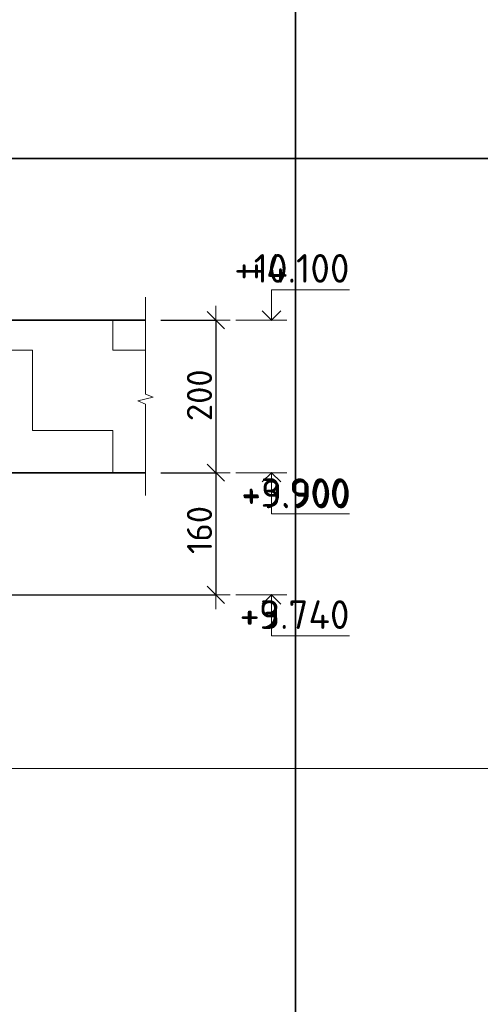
# Model space of a CAD drawing. Header units: metres. Extents: x -38 to 97, y -15 to 21.
# Tile 154 of 184: x 75.058 to 75.662, y 12.163 to 13.453. Entities that reach past the tile are written whole.
import ezdxf

# ---------------------------------------------------------------- set-up
doc = ezdxf.new("R2010")
doc.units = ezdxf.units.M
doc.header["$PDMODE"] = 65
doc.layers.add('XR$3$Размерная линия_ общее', color=7, linetype='Continuous', lineweight=13)
doc.layers.add('XR$4$Размерная линия_ общее', color=7, linetype='Continuous', lineweight=13)
doc.styles.add('ISOCPEUR', font='txt')
doc.dimstyles.new('DIMSTYLE_8', dxfattribs={"dimtxt": 0.033, "dimasz": 0.0375, "dimexe": 0, "dimexo": 0, "dimgap": 0.0165, "dimtad": 2, "dimdec": 0, "dimlfac": 1000, "dimrnd": 1, "dimzin": 12, "dimdsep": 46, "dimtxsty": 'ISOCPEUR', "dimblk1": 'ALL_ML_STRICH', "dimblk2": 'ALL_ML_STRICH', "dimsah": 1, "dimcen": 0, "dimclrd": 7, "dimclre": 256, "dimclrt": 7, "dimadec": 0, "dimazin": 0, "dimtfac": 1, "dimtdec": 0, "dimtix": 1, "dimtmove": 2, "dimatfit": 3, "dimfxl": 0, "dimtzin": 0, "dimlwd": 0, "dimlwe": -3, "dimarcsym": 0})
pattern_1 = [(0, (0.21, 0.21), (0.105, 0.105), [0.105, -0.105]), (90, (0.21, 0.21), (-0.105, 0.105), [0.105, -0.105])]

# ---------------------------------------------------------------- blocks, each defined once
blk = doc.blocks.new('ЭЛЕМЕНТ_УЗОРА_4')
at = {"color": 7, "linetype": 'Continuous', "lineweight": 13, "transparency": 33554687}
blk.add_line((75.223, 12.8295), (75.223, 12.8295), dxfattribs=at)
blk.add_lwpolyline([(75.223, 13.0895), (75.223, 12.9623), (75.233, 12.9587), (75.213, 12.9538), (75.223, 12.9496), (75.223, 12.8295)], dxfattribs=at)
blk = doc.blocks.new('СЛОЖНЫЙ_ОБЪЕКТ_6')
at = {"color": 7, "linetype": 'Continuous', "lineweight": 13, "transparency": 33554687}
blk.add_line((75.4084, 13.0595), (75.3417, 13.0595), dxfattribs=at)
blk.add_lwpolyline([(75.3884, 13.0595), (75.3884, 13.0995), (75.4907, 13.0995)], dxfattribs=at)
at = {"color": 7, "linetype": 'Continuous', "lineweight": 35, "transparency": 33554687}
blk.add_lwpolyline([(75.3763, 13.0716), (75.3884, 13.0595), (75.4005, 13.0716)], dxfattribs=at)
blk = doc.blocks.new('СЛОЖНЫЙ_ОБЪЕКТ_7')
at = {"color": 7, "linetype": 'Continuous', "lineweight": 13, "transparency": 33554687}
blk.add_line((75.4084, 12.8595), (75.3417, 12.8595), dxfattribs=at)
at = {"color": 7, "linetype": 'Continuous', "lineweight": 35, "transparency": 33554687}
blk.add_lwpolyline([(75.3763, 12.8474), (75.3884, 12.8595), (75.4005, 12.8474)], dxfattribs=at)
at = {"color": 7, "linetype": 'Continuous', "lineweight": 13, "transparency": 33554687}
blk.add_lwpolyline([(75.3884, 12.8595), (75.3884, 12.8055), (75.4907, 12.8055)], dxfattribs=at)
blk = doc.blocks.new('ALL_ML_STRICH')
at = {"color": 0, "linetype": 'ByBlock', "lineweight": -2}
for p, q in [((0, -0.5), (0, 0.5)), ((-1, 0), (0.5, 0)), ((-0.3, -0.3), (0.3, 0.3))]:
    blk.add_line(p, q, dxfattribs=at)
blk = doc.blocks.new('*D103')
at = {"layer": 'DEFPOINTS', "color": 7, "linetype": 'Continuous', "lineweight": 13, "transparency": 33554687}
for p in [(75.223, 13.0595), (75.3154, 13.0595), (75.223, 12.8595)]:
    blk.add_point(p, dxfattribs=at)
at = {"layer": 'XR$3$Размерная линия_ общее', "color": 253, "linetype": 'Continuous', "lineweight": -2, "true_color": 0xa0a0a0, "transparency": 33554687}
for p, q in [((75.243, 13.0595), (75.3154, 13.0595)), ((75.243, 12.8595), (75.3154, 12.8595))]:
    blk.add_line(p, q, dxfattribs=at)
at = {"layer": 'XR$3$Размерная линия_ общее', "color": 7, "linetype": 'Continuous', "lineweight": -2, "transparency": 33554687}
blk.add_line((75.3154, 13.0595), (75.3154, 12.8595), dxfattribs=at)
at = {"layer": 'XR$3$Размерная линия_ общее', "color": 7, "linetype": 'Continuous', "lineweight": 13, "transparency": 33554687, "xscale": 0.0375, "yscale": 0.0375, "zscale": 0.0375}
for p, rotation in [((75.3154, 13.0595), 90), ((75.3154, 12.8595), 270)]:
    blk.add_blockref('ALL_ML_STRICH', p, dxfattribs=dict(at, rotation=rotation))
at = {"layer": 'XR$3$Размерная линия_ общее', "color": 7, "linetype": 'Continuous', "lineweight": 13, "transparency": 33554687, "insert": (75.2939, 12.9611), "char_height": 0.033, "width": 0.099, "attachment_point": 5, "rotation": 90, "style": 'ISOCPEUR'}
blk.add_mtext('\\A1;{200}', dxfattribs=at)
blk = doc.blocks.new('*D104')
at = {"layer": 'DEFPOINTS', "color": 7, "linetype": 'Continuous', "lineweight": 13, "transparency": 33554687}
for p in [(75.223, 12.8595), (75.3154, 12.8595), (74.8994, 12.6995)]:
    blk.add_point(p, dxfattribs=at)
at = {"layer": 'XR$3$Размерная линия_ общее', "color": 253, "linetype": 'Continuous', "lineweight": -2, "true_color": 0xa0a0a0, "transparency": 33554687}
for p, q in [((75.243, 12.8595), (75.3154, 12.8595)), ((74.9194, 12.6995), (75.3154, 12.6995))]:
    blk.add_line(p, q, dxfattribs=at)
at = {"layer": 'XR$3$Размерная линия_ общее', "color": 7, "linetype": 'Continuous', "lineweight": -2, "transparency": 33554687}
blk.add_line((75.3154, 12.8595), (75.3154, 12.6995), dxfattribs=at)
at = {"layer": 'XR$3$Размерная линия_ общее', "color": 7, "linetype": 'Continuous', "lineweight": 13, "transparency": 33554687, "xscale": 0.0375, "yscale": 0.0375, "zscale": 0.0375}
for p, rotation in [((75.3154, 12.8595), 90), ((75.3154, 12.6995), 270)]:
    blk.add_blockref('ALL_ML_STRICH', p, dxfattribs=dict(at, rotation=rotation))
at = {"layer": 'XR$3$Размерная линия_ общее', "color": 7, "linetype": 'Continuous', "lineweight": 13, "transparency": 33554687, "insert": (75.2939, 12.7844), "char_height": 0.033, "width": 0.099, "attachment_point": 5, "rotation": 90, "style": 'ISOCPEUR'}
blk.add_mtext('\\A1;{160}', dxfattribs=at)
blk = doc.blocks.new('СЛОЖНЫЙ_ОБЪЕКТ_8')
at = {"color": 7, "linetype": 'Continuous', "lineweight": 13, "transparency": 33554687}
blk.add_line((75.4084, 12.6995), (75.3417, 12.6995), dxfattribs=at)
at = {"color": 7, "linetype": 'Continuous', "lineweight": 35, "transparency": 33554687}
blk.add_lwpolyline([(75.3763, 12.6874), (75.3884, 12.6995), (75.4005, 12.6874)], dxfattribs=at)
at = {"color": 7, "linetype": 'Continuous', "lineweight": 13, "transparency": 33554687}
blk.add_lwpolyline([(75.3884, 12.6995), (75.3884, 12.6455), (75.4907, 12.6455)], dxfattribs=at)
blk = doc.blocks.new('СЛОЖНЫЙ_ОБЪЕКТ_63')
at = {"color": 7, "linetype": 'Continuous', "lineweight": 13, "transparency": 33554687}
blk.add_line((75.4084, 13.0595), (75.3417, 13.0595), dxfattribs=at)
blk.add_lwpolyline([(75.3884, 13.0595), (75.3884, 13.0995), (75.4907, 13.0995)], dxfattribs=at)
at = {"color": 7, "linetype": 'Continuous', "lineweight": 35, "transparency": 33554687}
blk.add_lwpolyline([(75.3763, 13.0716), (75.3884, 13.0595), (75.4005, 13.0716)], dxfattribs=at)
blk = doc.blocks.new('СЛОЖНЫЙ_ОБЪЕКТ_64')
at = {"color": 7, "linetype": 'Continuous', "lineweight": 13, "transparency": 33554687}
blk.add_line((75.4084, 12.8595), (75.3417, 12.8595), dxfattribs=at)
at = {"color": 7, "linetype": 'Continuous', "lineweight": 35, "transparency": 33554687}
blk.add_lwpolyline([(75.3763, 12.8474), (75.3884, 12.8595), (75.4005, 12.8474)], dxfattribs=at)
at = {"color": 7, "linetype": 'Continuous', "lineweight": 13, "transparency": 33554687}
blk.add_lwpolyline([(75.3884, 12.8595), (75.3884, 12.8055), (75.4907, 12.8055)], dxfattribs=at)
blk = doc.blocks.new('СЛОЖНЫЙ_ОБЪЕКТ_65')
at = {"color": 7, "linetype": 'Continuous', "lineweight": 13, "transparency": 33554687}
blk.add_line((75.4084, 12.6995), (75.3417, 12.6995), dxfattribs=at)
at = {"color": 7, "linetype": 'Continuous', "lineweight": 35, "transparency": 33554687}
blk.add_lwpolyline([(75.3763, 12.6874), (75.3884, 12.6995), (75.4005, 12.6874)], dxfattribs=at)
at = {"color": 7, "linetype": 'Continuous', "lineweight": 13, "transparency": 33554687}
blk.add_lwpolyline([(75.3884, 12.6995), (75.3884, 12.6455), (75.4907, 12.6455)], dxfattribs=at)
blk = doc.blocks.new('ЭЛЕМЕНТ_УЗОРА_26')
at = {"color": 7, "linetype": 'Continuous', "lineweight": 13, "transparency": 33554687}
blk.add_line((75.223, 12.8295), (75.223, 12.8295), dxfattribs=at)
blk.add_lwpolyline([(75.223, 13.0895), (75.223, 12.9623), (75.233, 12.9587), (75.213, 12.9538), (75.223, 12.9496), (75.223, 12.8295)], dxfattribs=at)
blk = doc.blocks.new('*D548')
at = {"layer": 'DEFPOINTS', "color": 7, "linetype": 'Continuous', "lineweight": 13, "transparency": 33554687}
for p in [(75.223, 13.0595), (75.3154, 13.0595), (75.223, 12.8595)]:
    blk.add_point(p, dxfattribs=at)
at = {"layer": 'XR$4$Размерная линия_ общее', "color": 253, "linetype": 'Continuous', "lineweight": -2, "true_color": 0xa0a0a0, "transparency": 33554687}
for p, q in [((75.243, 13.0595), (75.3154, 13.0595)), ((75.243, 12.8595), (75.3154, 12.8595))]:
    blk.add_line(p, q, dxfattribs=at)
at = {"layer": 'XR$4$Размерная линия_ общее', "color": 7, "linetype": 'Continuous', "lineweight": -2, "transparency": 33554687}
blk.add_line((75.3154, 13.0595), (75.3154, 12.8595), dxfattribs=at)
at = {"layer": 'XR$4$Размерная линия_ общее', "color": 7, "linetype": 'Continuous', "lineweight": 13, "transparency": 33554687, "xscale": 0.0375, "yscale": 0.0375, "zscale": 0.0375}
for p, rotation in [((75.3154, 13.0595), 90), ((75.3154, 12.8595), 270)]:
    blk.add_blockref('ALL_ML_STRICH', p, dxfattribs=dict(at, rotation=rotation))
at = {"layer": 'XR$4$Размерная линия_ общее', "color": 7, "linetype": 'Continuous', "lineweight": 13, "transparency": 33554687, "insert": (75.2939, 12.9611), "char_height": 0.033, "width": 0.099, "attachment_point": 5, "rotation": 90, "style": 'ISOCPEUR'}
blk.add_mtext('\\A1;{200}', dxfattribs=at)
blk = doc.blocks.new('*D549')
at = {"layer": 'DEFPOINTS', "color": 7, "linetype": 'Continuous', "lineweight": 13, "transparency": 33554687}
for p in [(75.223, 12.8595), (75.3154, 12.8595), (74.8994, 12.6995)]:
    blk.add_point(p, dxfattribs=at)
at = {"layer": 'XR$4$Размерная линия_ общее', "color": 253, "linetype": 'Continuous', "lineweight": -2, "true_color": 0xa0a0a0, "transparency": 33554687}
for p, q in [((75.243, 12.8595), (75.3154, 12.8595)), ((74.9194, 12.6995), (75.3154, 12.6995))]:
    blk.add_line(p, q, dxfattribs=at)
at = {"layer": 'XR$4$Размерная линия_ общее', "color": 7, "linetype": 'Continuous', "lineweight": -2, "transparency": 33554687}
blk.add_line((75.3154, 12.8595), (75.3154, 12.6995), dxfattribs=at)
at = {"layer": 'XR$4$Размерная линия_ общее', "color": 7, "linetype": 'Continuous', "lineweight": 13, "transparency": 33554687, "xscale": 0.0375, "yscale": 0.0375, "zscale": 0.0375}
for p, rotation in [((75.3154, 12.8595), 90), ((75.3154, 12.6995), 270)]:
    blk.add_blockref('ALL_ML_STRICH', p, dxfattribs=dict(at, rotation=rotation))
at = {"layer": 'XR$4$Размерная линия_ общее', "color": 7, "linetype": 'Continuous', "lineweight": 13, "transparency": 33554687, "insert": (75.2939, 12.7844), "char_height": 0.033, "width": 0.099, "attachment_point": 5, "rotation": 90, "style": 'ISOCPEUR'}
blk.add_mtext('\\A1;{160}', dxfattribs=at)

msp = doc.modelspace()

# ---------------------------------------------------------------- hatches: boundary and pattern name
at = {"linetype": 'Continuous', "lineweight": 13, "transparency": 33554687}
h = msp.add_hatch(dxfattribs=at)
h.set_pattern_fill('____', scale=0.105, style=0, pattern_type=2)
h.set_pattern_definition(pattern_1)
h.paths.add_polyline_path([(74.6794, 12.9395), (74.5994, 12.8995), (74.5994, 12.6995), (74.8994, 12.6995), (74.8994, 12.8595), (75.223, 12.8595), (75.223, 13.0595), (74.6794, 13.0595)], flags=0)
h = msp.add_hatch(dxfattribs=at)
h.set_pattern_fill('____', scale=0.105, style=0, pattern_type=2)
h.set_pattern_definition(pattern_1)
h.paths.add_polyline_path([(74.6794, 12.9395), (74.5994, 12.8995), (74.5994, 12.6995), (74.8994, 12.6995), (74.8994, 12.8595), (75.223, 12.8595), (75.223, 13.0595), (74.6794, 13.0595)], flags=0)

# ---------------------------------------------------------------- linework, layer by layer
at = {"color": 7, "linetype": 'Continuous', "lineweight": 35, "transparency": 33554687}
for p, q in [((75.4198, 14.7717), (75.4198, 13.2717)), ((86.4198, 13.2717), (67.9198, 13.2717)), ((75.4198, 13.2717), (75.4198, 12.4717)), ((75.223, 13.0595), (74.6794, 13.0595)), ((75.223, 13.0595), (74.6794, 13.0595)), ((74.8994, 12.8595), (75.223, 12.8595)), ((74.8994, 12.8595), (75.223, 12.8595)), ((75.4198, 12.4717), (75.4198, 11.6717))]:
    msp.add_line(p, q, dxfattribs=at)
at = {"color": 7, "linetype": 'Continuous', "lineweight": 13, "transparency": 33554687}
msp.add_line((86.4198, 12.4717), (67.9198, 12.4717), dxfattribs=at)

# ---------------------------------------------------------------- block references
at = {"color": 7, "linetype": 'Continuous', "lineweight": 35, "transparency": 33554687}
for name in ['СЛОЖНЫЙ_ОБЪЕКТ_6', 'СЛОЖНЫЙ_ОБЪЕКТ_63', 'СЛОЖНЫЙ_ОБЪЕКТ_7', 'СЛОЖНЫЙ_ОБЪЕКТ_64', 'СЛОЖНЫЙ_ОБЪЕКТ_8', 'СЛОЖНЫЙ_ОБЪЕКТ_65']:
    msp.add_blockref(name, (0, 0), dxfattribs=at)
at = {"color": 7, "linetype": 'Continuous', "lineweight": 13, "transparency": 33554687}
for name in ['ЭЛЕМЕНТ_УЗОРА_4', 'ЭЛЕМЕНТ_УЗОРА_26']:
    msp.add_blockref(name, (0, 0), dxfattribs=at)

# ---------------------------------------------------------------- texts
at = {"color": 7, "linetype": 'Continuous', "lineweight": 13, "transparency": 33554687, "char_height": 0.0375, "attachment_point": 9, "style": 'ISOCPEUR'}
for s, insert, width in [('\\A1;{\\fISOCPEUR|i0|b0;\\H0.037500;\\W1.000000;\\C7;+10.100}\\P', (75.4907, 13.1087), 0.170106), ('\\A1;{\\fISOCPEUR|i0|b0;\\H0.037500;\\W1.000000;\\C7;+4.100}\\P', (75.4907, 13.1087), 0.155671), ('\\A1;{\\fISOCPEUR|i0|b0;\\H0.037500;\\W1.000000;\\C7;+3.900}\\P', (75.4907, 12.8147), 0.160312), ('\\A1;{\\fISOCPEUR|i0|b0;\\H0.037500;\\W1.000000;\\C7;+9.900}\\P', (75.4924, 12.8129), 0.160312), ('\\A1;{\\fISOCPEUR|i0|b0;\\H0.037500;\\W1.000000;\\C7;+3.740}\\P', (75.4907, 12.6547), 0.164085), ('\\A1;{\\fISOCPEUR|i0|b0;\\H0.037500;\\W1.000000;\\C7;+9.740}\\P', (75.4907, 12.6547), 0.164085)]:
    msp.add_mtext(s, dxfattribs=dict(at, insert=insert, width=width))

# ---------------------------------------------------------------- dimensions: what is measured, and where the dimension line sits
at = {"layer": 'XR$3$Размерная линия_ общее', "color": 7, "linetype": 'Continuous', "lineweight": 13, "transparency": 33554687}
for base, p1, p2, picture, middle in [((75.3154, 12.8595), (75.243, 13.0595), (75.243, 12.8595), '*D103', (75.2939, 12.9611)), ((75.3154, 12.6995), (75.243, 12.8595), (74.9194, 12.6995), '*D104', (75.2939, 12.7844))]:
    dim = msp.add_linear_dim(base=base, p1=p1, p2=p2, angle=270, dimstyle='DIMSTYLE_8', override={"dimpost": '<>', "dimclrd": 7, "dimclre": 253, "dimclrt": 7, "dimlwd": 0, "dimlwe": 65533}, dxfattribs=at)
    dim.commit()
    dim.dimension.update_dxf_attribs({"geometry": picture, "text_midpoint": middle, "dimtype": 160})
at = {"layer": 'XR$4$Размерная линия_ общее', "color": 7, "linetype": 'Continuous', "lineweight": 13, "transparency": 33554687}
for base, p1, p2, picture, middle in [((75.3154, 12.8595), (75.243, 13.0595), (75.243, 12.8595), '*D548', (75.2939, 12.9611)), ((75.3154, 12.6995), (75.243, 12.8595), (74.9194, 12.6995), '*D549', (75.2939, 12.7844))]:
    dim = msp.add_linear_dim(base=base, p1=p1, p2=p2, angle=270, dimstyle='DIMSTYLE_8', override={"dimpost": '<>', "dimclrd": 7, "dimclre": 253, "dimclrt": 7, "dimlwd": 0, "dimlwe": 65533}, dxfattribs=at)
    dim.commit()
    dim.dimension.update_dxf_attribs({"geometry": picture, "text_midpoint": middle, "dimtype": 160})

doc.saveas('drawing.dxf')
